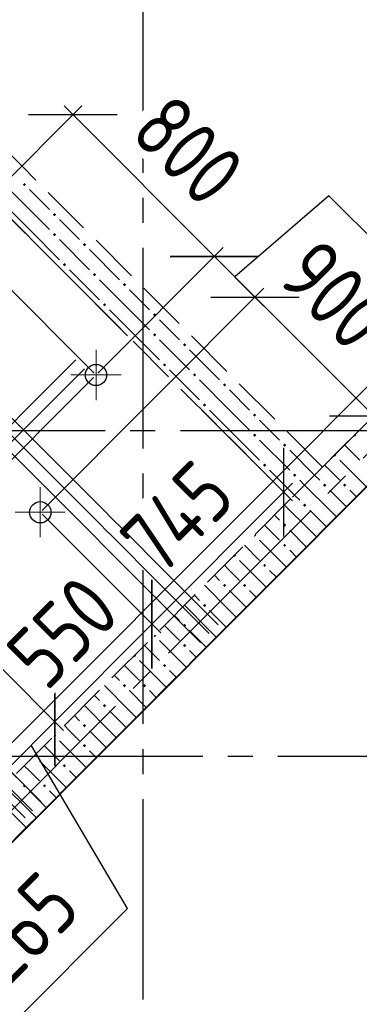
# Model space of a CAD drawing. Header units: millimetres. Extents: x 40580 to 1168286, y -220995 to 81020.
# Tile 151 of 194: x 466577 to 467934, y -115087 to -111157. Entities that reach past the tile are written whole.
import ezdxf

# ---------------------------------------------------------------- set-up
doc = ezdxf.new("R2010")
doc.units = ezdxf.units.MM
for name, pattern in [('______2', [270, 200, -70]), ('______5', [1100, 800, -100, 100, -100]), ('CENTER', [2, 1.25, -0.25, 0.25, -0.25])]:
    doc.linetypes.add(name, pattern=pattern)
doc.layers.add('ЖБ Стена верхний уровень', color=7, linetype='______2', true_color=0x656565)
for name, color, linetype, lineweight in [('Обрамление проемов стержнями', 7, 'Continuous', 25), ('ОСИ', 7, 'CENTER', 15), ('Основная', 7, 'Continuous', 40), ('Позиционная метка линия выноска', 7, 'Continuous', 13), ('Примечания', 7, 'Continuous', 13), ('Размерная линия_ общее', 7, 'Continuous', 25)]:
    doc.layers.add(name, color=color, linetype=linetype, lineweight=lineweight)
doc.layers.add('Тонкие', color=7, linetype='Continuous')
doc.styles.add('GOST 2.304-81', font='txt')
doc.dimstyles.new('СПДС', dxfattribs={"dimscale": 125, "dimtxt": 250, "dimasz": 250, "dimexe": 50, "dimexo": 10, "dimgap": 100, "dimtad": 1, "dimdec": 0, "dimtxsty": 'GOST 2.304-81', "dimblk": 'OBLIQUE', "dimcen": 250, "dimdle": 50, "dimadec": 0, "dimazin": 2, "dimtfac": 0.75, "dimtdec": 0, "dimtmove": 1, "dimatfit": 3, "dimfxl": 1, "dimtfill": 1, "dimtolj": 1, "dimarcsym": 1})

# ---------------------------------------------------------------- blocks, each defined once
blk = doc.blocks.new('_OBLIQUE')
at = {"color": 0, "linetype": 'ByBlock'}
blk.add_line((-0.5, -0.5), (0.5, 0.5), dxfattribs=at)
blk = doc.blocks.new('*D17473')
at = {"layer": 'Defpoints', "color": 0}
for p in [(466270.2, -113512.3), (466272.2, -113889.1), (466529.2, -114146.1)]:
    blk.add_point(p, dxfattribs=at)
at = {"layer": 'Тонкие', "color": 0, "lineweight": -2}
for p, q in [((466277.3, -113519.4), (466751.9, -113994)), ((466279.2, -113896.1), (466564.5, -114181.4)), ((466751.9, -113923.3), (466493.8, -114181.4)), ((467007.1, -114705.3), (466622.9, -114052.4)), ((466513.7, -115198.8), (467007.1, -114705.3))]:
    blk.add_line(p, q, dxfattribs=at)
at = {"layer": 'Тонкие', "color": 0, "lineweight": -2, "xscale": 250, "yscale": 250, "zscale": 250}
for p, rotation in [((466716.6, -113958.7), 45.00000000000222), ((466529.2, -114146.1), 225.0000000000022)]:
    blk.add_blockref('_OBLIQUE', p, dxfattribs=dict(at, rotation=rotation))
at = {"layer": 'Тонкие', "color": 0, "insert": (466590.8, -114782.4), "char_height": 250, "attachment_point": 5, "rotation": 45, "style": 'GOST 2.304-81', "bg_fill": 3, "box_fill_scale": 1.1, "bg_fill_color": 256, "bg_fill_true_color": 13158600, "bg_fill_transparency": 0}
blk.add_mtext('\\A1;265', dxfattribs=at)
blk = doc.blocks.new('*D17474')
at = {"layer": 'Defpoints', "color": 0}
for p in [(466659.1, -113123.4), (466270.2, -113512.3), (466716.6, -113958.7)]:
    blk.add_point(p, dxfattribs=at)
at = {"layer": 'Тонкие', "color": 0, "lineweight": -2}
for p, q in [((466666.2, -113130.5), (467140.8, -113605.1)), ((466277.3, -113519.4), (466751.9, -113994)), ((467140.8, -113534.4), (466681.2, -113994))]:
    blk.add_line(p, q, dxfattribs=at)
at = {"layer": 'Тонкие', "color": 0, "lineweight": -2, "xscale": 250, "yscale": 250, "zscale": 250}
for p, rotation in [((467105.5, -113569.8), 45), ((466716.6, -113958.7), 225)]:
    blk.add_blockref('_OBLIQUE', p, dxfattribs=dict(at, rotation=rotation))
at = {"layer": 'Тонкие', "color": 0, "insert": (466748.3, -113601.5), "char_height": 250, "attachment_point": 5, "rotation": 45, "style": 'GOST 2.304-81', "bg_fill": 3, "box_fill_scale": 1.1, "bg_fill_color": 256, "bg_fill_true_color": 13158600, "bg_fill_transparency": 0}
blk.add_mtext('\\A1;550', dxfattribs=at)
blk = doc.blocks.new('*D17475')
at = {"layer": 'Defpoints', "color": 0}
for p in [(467296.2, -112706.9), (466659.1, -113123.4), (467105.5, -113569.8)]:
    blk.add_point(p, dxfattribs=at)
at = {"layer": 'Тонкие', "color": 0, "lineweight": -2}
for p, q in [((467303.3, -112714), (467667.6, -113078.3)), ((467667.6, -113007.6), (467070.1, -113605.1)), ((466666.2, -113130.5), (467140.8, -113605.1))]:
    blk.add_line(p, q, dxfattribs=at)
at = {"layer": 'Тонкие', "color": 0, "lineweight": -2, "xscale": 250, "yscale": 250, "zscale": 250}
for p, rotation in [((467632.3, -113043), 45), ((467105.5, -113569.8), 225)]:
    blk.add_blockref('_OBLIQUE', p, dxfattribs=dict(at, rotation=rotation))
at = {"layer": 'Тонкие', "color": 0, "insert": (467206.1, -113143.6), "char_height": 250, "attachment_point": 5, "rotation": 45, "style": 'GOST 2.304-81', "bg_fill": 3, "box_fill_scale": 1.1, "bg_fill_color": 256, "bg_fill_true_color": 13158600, "bg_fill_transparency": 0}
blk.add_mtext('\\A1;745', dxfattribs=at)
blk = doc.blocks.new('*D17476')
at = {"layer": 'Defpoints', "color": 0}
for p in [(465889.8, -111300.6), (467015.2, -112425.9), (466881.8, -112575.5)]:
    blk.add_point(p, dxfattribs=at)
at = {"layer": 'Тонкие', "color": 0, "lineweight": -2}
for p, q in [((465889.8, -111300.6), (466556.7, -110633.6)), ((465713, -111477.4), (465925.2, -111265.2)), ((467008.1, -112418.8), (465854.5, -111265.2)), ((466874.7, -112568.4), (465713, -111406.7))]:
    blk.add_line(p, q, dxfattribs=at)
at = {"layer": 'Тонкие', "color": 0, "lineweight": -2, "xscale": 250, "yscale": 250, "zscale": 250}
for p, rotation in [((465889.8, -111300.6), 45.0000000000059), ((465748.4, -111442), 225.0000000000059)]:
    blk.add_blockref('_OBLIQUE', p, dxfattribs=dict(at, rotation=rotation))
at = {"layer": 'Тонкие', "color": 0, "insert": (466147.7, -110710.8), "char_height": 250, "attachment_point": 5, "rotation": 45, "style": 'GOST 2.304-81', "bg_fill": 3, "box_fill_scale": 1.1, "bg_fill_color": 256, "bg_fill_true_color": 13158600, "bg_fill_transparency": 0}
blk.add_mtext('\\A1;200', dxfattribs=at)
blk = doc.blocks.new('*D17477')
at = {"layer": 'Defpoints', "color": 0}
for p in [(465748.4, -111442), (466881.8, -112575.5), (466386.9, -113070.4)]:
    blk.add_point(p, dxfattribs=at)
at = {"layer": 'Тонкие', "color": 0, "lineweight": -2}
for p, q in [((465218.1, -111972.3), (465783.7, -111406.7)), ((466874.7, -112568.4), (465713, -111406.7)), ((466379.8, -113063.3), (465218.1, -111901.6))]:
    blk.add_line(p, q, dxfattribs=at)
at = {"layer": 'Тонкие', "color": 0, "lineweight": -2, "xscale": 250, "yscale": 250, "zscale": 250}
for p, rotation in [((465748.4, -111442), 44.99999999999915), ((465253.4, -111937), 224.9999999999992)]:
    blk.add_blockref('_OBLIQUE', p, dxfattribs=dict(at, rotation=rotation))
at = {"layer": 'Тонкие', "color": 0, "insert": (465341.8, -111530.4), "char_height": 250, "attachment_point": 5, "rotation": 45, "style": 'GOST 2.304-81', "bg_fill": 3, "box_fill_scale": 1.1, "bg_fill_color": 256, "bg_fill_true_color": 13158600, "bg_fill_transparency": 0}
blk.add_mtext('\\A1;700', dxfattribs=at)
blk = doc.blocks.new('*D17479')
at = {"layer": 'Defpoints', "color": 0}
for p in [(466881.8, -112575.5), (467991.4, -112738.6), (467659.7, -113070.4)]:
    blk.add_point(p, dxfattribs=at)
at = {"layer": 'Тонкие', "color": 0, "lineweight": -2}
for p, q in [((466888.9, -112568.4), (467390.4, -112066.9)), ((467319.7, -112066.9), (468026.8, -112774)), ((467666.7, -113063.3), (468026.8, -112703.3))]:
    blk.add_line(p, q, dxfattribs=at)
at = {"layer": 'Тонкие', "color": 0, "lineweight": -2, "xscale": 250, "yscale": 250, "zscale": 250}
for p, rotation in [((467355, -112102.2), 135), ((467991.4, -112738.6), 315)]:
    blk.add_blockref('_OBLIQUE', p, dxfattribs=dict(at, rotation=rotation))
at = {"layer": 'Тонкие', "color": 0, "insert": (467837.4, -112256.2), "char_height": 250, "attachment_point": 5, "rotation": 315, "style": 'GOST 2.304-81', "bg_fill": 3, "box_fill_scale": 1.1, "bg_fill_color": 256, "bg_fill_true_color": 13158600, "bg_fill_transparency": 0}
blk.add_mtext('\\A1;900', dxfattribs=at)
blk = doc.blocks.new('*D17480')
at = {"layer": 'Defpoints', "color": 0}
for p in [(467517.6, -112264.9), (466881.8, -112575.5), (466659.1, -113123.4)]:
    blk.add_point(p, dxfattribs=at)
at = {"layer": 'Тонкие', "color": 0, "lineweight": -2}
for p, q in [((467812.9, -111859.9), (467436.3, -112183.6)), ((468299, -112346), (467812.9, -111859.9)), ((466888.9, -112568.4), (467390.4, -112066.9)), ((467319.7, -112066.9), (467553, -112300.2)), ((466666.2, -113116.3), (467553, -112229.5))]:
    blk.add_line(p, q, dxfattribs=at)
at = {"layer": 'Тонкие', "color": 0, "lineweight": -2, "xscale": 250, "yscale": 250, "zscale": 250}
for p, rotation in [((467355, -112102.2), 135), ((467517.6, -112264.9), 315)]:
    blk.add_blockref('_OBLIQUE', p, dxfattribs=dict(at, rotation=rotation))
at = {"layer": 'Тонкие', "color": 0, "insert": (468225.6, -111933.4), "char_height": 250, "attachment_point": 5, "rotation": 315, "style": 'GOST 2.304-81', "bg_fill": 3, "box_fill_scale": 1.1, "bg_fill_color": 256, "bg_fill_true_color": 13158600, "bg_fill_transparency": 0}
blk.add_mtext('\\A1;230', dxfattribs=at)
blk = doc.blocks.new('*D17481')
at = {"layer": 'Defpoints', "color": 0}
for p in [(466457.6, -111868.3), (467355, -112102.2), (466881.8, -112575.5)]:
    blk.add_point(p, dxfattribs=at)
at = {"layer": 'Тонкие', "color": 0, "lineweight": -2}
for p, q in [((466464.7, -111861.2), (466824.7, -111501.2)), ((466754, -111501.2), (467390.4, -112137.6)), ((466888.9, -112568.4), (467390.4, -112066.9))]:
    blk.add_line(p, q, dxfattribs=at)
at = {"layer": 'Тонкие', "color": 0, "lineweight": -2, "xscale": 250, "yscale": 250, "zscale": 250}
for p, rotation in [((466789.3, -111536.6), 135.0000000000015), ((467355, -112102.2), 315.0000000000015)]:
    blk.add_blockref('_OBLIQUE', p, dxfattribs=dict(at, rotation=rotation))
at = {"layer": 'Тонкие', "color": 0, "insert": (467250.2, -111679.3), "char_height": 250, "attachment_point": 5, "rotation": 315, "style": 'GOST 2.304-81', "bg_fill": 3, "box_fill_scale": 1.1, "bg_fill_color": 256, "bg_fill_true_color": 13158600, "bg_fill_transparency": 0}
blk.add_mtext('\\A1;800', dxfattribs=at)

msp = doc.modelspace()

# ---------------------------------------------------------------- hatches: boundary and pattern name
at = {"layer": 'ЖБ Стена верхний уровень', "linetype": 'Continuous', "lineweight": -3, "transparency": 33554687}
for points in [[(466589.3, -111815.3), (466595.8, -111808.8), (466602.3, -111815.3), (466595.8, -111821.8)], [(466709.3, -111935.3), (466715.8, -111928.8), (466722.3, -111935.3), (466715.8, -111941.8)], [(466709.3, -112015.3), (466715.8, -112008.8), (466722.3, -112015.3), (466715.8, -112021.8)], [(466829.3, -112055.3), (466835.8, -112048.8), (466842.3, -112055.3), (466835.8, -112061.8)], [(466749.3, -112135.3), (466755.8, -112128.8), (466762.3, -112135.3), (466755.8, -112141.8)], [(466869.3, -112175.3), (466875.8, -112168.8), (466882.3, -112175.3), (466875.8, -112181.8)], [(466989.3, -112215.3), (466995.8, -112208.8), (467002.3, -112215.3), (466995.8, -112221.8)], [(466909.3, -112295.3), (466915.8, -112288.8), (466922.3, -112295.3), (466915.8, -112301.8)], [(467109.3, -112335.3), (467115.8, -112328.8), (467122.3, -112335.3), (467115.8, -112341.8)], [(467109.3, -112415.3), (467115.8, -112408.8), (467122.3, -112415.3), (467115.8, -112421.8)], [(467229.3, -112455.3), (467235.8, -112448.8), (467242.3, -112455.3), (467235.8, -112461.8)], [(467149.3, -112535.3), (467155.8, -112528.8), (467162.3, -112535.3), (467155.8, -112541.8)], [(467269.3, -112575.3), (467275.8, -112568.8), (467282.3, -112575.3), (467275.8, -112581.8)], [(467389.3, -112615.3), (467395.8, -112608.8), (467402.3, -112615.3), (467395.8, -112621.8)], [(467309.3, -112695.3), (467315.8, -112688.8), (467322.3, -112695.3), (467315.8, -112701.8)], [(467509.3, -112735.3), (467515.8, -112728.8), (467522.3, -112735.3), (467515.8, -112741.8)], [(467509.3, -112815.3), (467515.8, -112808.8), (467522.3, -112815.3), (467515.8, -112821.8)], [(467918.5, -112811.6), (467922.3, -112815.3), (467915.8, -112821.8), (467912, -112818.1)], [(467629.3, -112855.3), (467635.8, -112848.8), (467642.3, -112855.3), (467635.8, -112861.8)], [(467838.5, -112891.6), (467842.3, -112895.3), (467835.8, -112901.8), (467832, -112898.1)], [(467549.3, -112935.3), (467555.8, -112928.8), (467562.3, -112935.3), (467555.8, -112941.8)], [(467669.3, -112975.3), (467675.8, -112968.8), (467682.3, -112975.3), (467675.8, -112981.8)], [(467789.3, -113015.3), (467795.8, -113008.8), (467802.3, -113015.3), (467795.8, -113021.8)], [(467869.3, -113015.3), (467875.8, -113008.8), (467882.3, -113015.3), (467875.8, -113021.8)], [(467709.3, -113095.3), (467715.8, -113088.8), (467722.3, -113095.3), (467715.8, -113101.8)], [(467629.3, -113175.3), (467635.8, -113168.8), (467642.3, -113175.3), (467635.8, -113181.8)], [(467518.5, -113211.6), (467522.3, -113215.3), (467515.8, -113221.8), (467512, -113218.1)], [(467629.3, -113255.3), (467635.8, -113248.8), (467642.3, -113255.3), (467635.8, -113261.8)], [(467438.5, -113291.6), (467442.3, -113295.3), (467435.8, -113301.8), (467432, -113298.1)], [(467549.3, -113335.3), (467555.8, -113328.8), (467562.3, -113335.3), (467555.8, -113341.8)], [(467389.3, -113415.3), (467395.8, -113408.8), (467402.3, -113415.3), (467395.8, -113421.8)], [(467469.3, -113415.3), (467475.8, -113408.8), (467482.3, -113415.3), (467475.8, -113421.8)], [(467309.3, -113495.3), (467315.8, -113488.8), (467322.3, -113495.3), (467315.8, -113501.8)], [(467229.3, -113575.3), (467235.8, -113568.8), (467242.3, -113575.3), (467235.8, -113581.8)], [(467118.5, -113611.6), (467122.3, -113615.3), (467115.8, -113621.8), (467112, -113618.1)], [(467229.3, -113655.3), (467235.8, -113648.8), (467242.3, -113655.3), (467235.8, -113661.8)], [(467038.5, -113691.6), (467042.3, -113695.3), (467035.8, -113701.8), (467032, -113698.1)], [(467149.3, -113735.3), (467155.8, -113728.8), (467162.3, -113735.3), (467155.8, -113741.8)], [(466989.3, -113815.3), (466995.8, -113808.8), (467002.3, -113815.3), (466995.8, -113821.8)], [(467069.3, -113815.3), (467075.8, -113808.8), (467082.3, -113815.3), (467075.8, -113821.8)], [(466909.3, -113895.3), (466915.8, -113888.8), (466922.3, -113895.3), (466915.8, -113901.8)], [(466829.3, -113975.3), (466835.8, -113968.8), (466842.3, -113975.3), (466835.8, -113981.8)], [(466718.5, -114011.6), (466722.3, -114015.3), (466715.8, -114021.8), (466712, -114018.1)], [(466829.3, -114055.3), (466835.8, -114048.8), (466842.3, -114055.3), (466835.8, -114061.8)], [(466638.5, -114091.6), (466642.3, -114095.3), (466635.8, -114101.8), (466632, -114098.1)], [(466749.3, -114135.3), (466755.8, -114128.8), (466762.3, -114135.3), (466755.8, -114141.8)], [(466589.3, -114215.3), (466595.8, -114208.8), (466602.3, -114215.3), (466595.8, -114221.8)], [(466669.3, -114215.3), (466675.8, -114208.8), (466682.3, -114215.3), (466675.8, -114221.8)]]:
    msp.add_hatch(color=7, dxfattribs=at).paths.add_polyline_path(points, flags=16)

# ---------------------------------------------------------------- linework, layer by layer
at = {"layer": 'ЖБ Стена верхний уровень', "color": 251, "linetype": '______2', "lineweight": -3, "true_color": 0x656565, "transparency": 33554687}
for p, q in [((470636.6, -110093.5), (467786.9, -112943.1)), ((467914.2, -113070.4), (470763.9, -110220.7)), ((466584.9, -111741), (466457.6, -111613.7)), ((467786.9, -112943.1), (466584.9, -111741)), ((466457.6, -111868.3), (467659.7, -113070.4)), ((467659.7, -113070.4), (466556.6, -114173.5)), ((467786.9, -113197.7), (467914.2, -113070.4)), ((465913.1, -115071.5), (467786.9, -113197.7))]:
    msp.add_line(p, q, dxfattribs=at)
at = {"layer": 'ЖБ Стена верхний уровень', "color": 9, "linetype": 'Continuous', "lineweight": -3, "true_color": 0xc7c7c7, "transparency": 33554687}
for p, q in [((466615.8, -111915.3), (466513.2, -111812.7)), ((466615.8, -111835.3), (466695.8, -111915.3)), ((466535.8, -111915.3), (466615.8, -111995.3)), ((466615.8, -111915.3), (466695.8, -111995.3)), ((466775.8, -111995.3), (466735.8, -111955.3)), ((466615.8, -111995.3), (466735.8, -112115.3)), ((466815.8, -112035.3), (466775.8, -111995.3)), ((466735.8, -112035.3), (466855.8, -112155.3)), ((466855.8, -112075.3), (466975.8, -112195.3)), ((466775.8, -112155.3), (466895.8, -112275.3)), ((467015.8, -112315.3), (466895.8, -112195.3)), ((467015.8, -112235.3), (467095.8, -112315.3)), ((466935.8, -112315.3), (467015.8, -112395.3)), ((467015.8, -112315.3), (467095.8, -112395.3)), ((467175.8, -112395.3), (467135.8, -112355.3)), ((467015.8, -112395.3), (467135.8, -112515.3)), ((467215.8, -112435.3), (467175.8, -112395.3)), ((467135.8, -112435.3), (467255.8, -112555.3)), ((467255.8, -112475.3), (467375.8, -112595.3)), ((467175.8, -112555.3), (467295.8, -112675.3)), ((467415.8, -112715.3), (467295.8, -112595.3)), ((467415.8, -112635.3), (467495.8, -112715.3)), ((467335.8, -112715.3), (467415.8, -112795.3)), ((467415.8, -112715.3), (467495.8, -112795.3)), ((467575.8, -112795.3), (467535.8, -112755.3)), ((467415.8, -112795.3), (467535.8, -112915.3)), ((467615.8, -112835.3), (467575.8, -112795.3)), ((467535.8, -112835.3), (467655.8, -112955.3)), ((467875.2, -112854.8), (467935.8, -112915.3)), ((467655.8, -112875.3), (467755.2, -112974.8)), ((467815.8, -112955.3), (467795.3, -112934.8)), ((467855.8, -112915.3), (467962.5, -113022.1)), ((467575.8, -112955.3), (467675.2, -113054.8)), ((467755.2, -112974.8), (467775.8, -112995.3)), ((467855.8, -112995.3), (467815.8, -112955.3)), ((467715.2, -113014.8), (467695.8, -112995.3)), ((467815.8, -113115.3), (467715.3, -113014.8)), ((467675.3, -113054.8), (467695.8, -113075.3)), ((467815.8, -113035.3), (467882.5, -113102.1)), ((467895.8, -113035.3), (467922.5, -113062.1)), ((467735.8, -113195.3), (467635.3, -113094.8)), ((467595.3, -113134.8), (467615.8, -113155.3)), ((467735.8, -113115.3), (467802.5, -113182.1)), ((467815.8, -113115.3), (467842.5, -113142.1)), ((467575.8, -113195.3), (467555.2, -113174.8)), ((467615.8, -113235.3), (467575.8, -113195.3)), ((467655.8, -113195.3), (467722.5, -113262.1)), ((467735.8, -113195.3), (467762.5, -113222.1)), ((467475.2, -113254.8), (467535.8, -113315.3)), ((467535.8, -113235.3), (467642.5, -113342.1)), ((467655.8, -113275.3), (467682.5, -113302.1)), ((467415.8, -113355.3), (467395.3, -113334.8)), ((467455.8, -113315.3), (467562.5, -113422.1)), ((467455.8, -113395.3), (467415.8, -113355.3)), ((467575.8, -113355.3), (467602.5, -113382.1)), ((467355.2, -113374.8), (467375.8, -113395.3)), ((467415.8, -113515.3), (467315.3, -113414.8)), ((467415.8, -113435.3), (467482.5, -113502.1)), ((467495.8, -113435.3), (467522.5, -113462.1)), ((467275.3, -113454.8), (467295.8, -113475.3)), ((467335.8, -113595.3), (467235.3, -113494.8)), ((467335.8, -113515.3), (467402.5, -113582.1)), ((467415.8, -113515.3), (467442.5, -113542.1)), ((467195.3, -113534.8), (467215.8, -113555.3)), ((467175.8, -113595.3), (467155.2, -113574.8)), ((467215.8, -113635.3), (467175.8, -113595.3)), ((467255.8, -113595.3), (467322.5, -113662.1)), ((467335.8, -113595.3), (467362.5, -113622.1)), ((467135.8, -113635.3), (467242.5, -113742.1)), ((467075.2, -113654.8), (467135.8, -113715.3)), ((467255.8, -113675.3), (467282.5, -113702.1)), ((467055.8, -113715.3), (467162.5, -113822.1)), ((467015.8, -113755.3), (466995.3, -113734.8)), ((467055.8, -113795.3), (467015.8, -113755.3)), ((467175.8, -113755.3), (467202.5, -113782.1)), ((466955.2, -113774.8), (466975.8, -113795.3)), ((467015.8, -113915.3), (466915.3, -113814.8)), ((467015.8, -113835.3), (467082.5, -113902.1)), ((467095.8, -113835.3), (467122.5, -113862.1)), ((466875.3, -113854.8), (466895.8, -113875.3)), ((466935.8, -113995.3), (466835.3, -113894.8)), ((466935.8, -113915.3), (467002.5, -113982.1)), ((467015.8, -113915.3), (467042.5, -113942.1)), ((466795.3, -113934.8), (466815.8, -113955.3)), ((466775.8, -113995.3), (466755.2, -113974.8)), ((466815.8, -114035.3), (466775.8, -113995.3)), ((466855.8, -113995.3), (466922.5, -114062.1)), ((466935.8, -113995.3), (466962.5, -114022.1)), ((466735.8, -114035.3), (466842.5, -114142.1)), ((466675.2, -114054.8), (466735.8, -114115.3)), ((466855.8, -114075.3), (466882.5, -114102.1)), ((466655.8, -114115.3), (466762.5, -114222.1)), ((466615.8, -114155.3), (466595.3, -114134.8)), ((466655.8, -114195.3), (466615.8, -114155.3)), ((466775.8, -114155.3), (466802.5, -114182.1)), ((466615.8, -114315.3), (466515.3, -114214.8)), ((466615.8, -114235.3), (466682.5, -114302.1)), ((466695.8, -114235.3), (466722.5, -114262.1)), ((466535.8, -114315.3), (466602.5, -114382.1)), ((466615.8, -114315.3), (466642.5, -114342.1))]:
    msp.add_line(p, q, dxfattribs=at)
at = {"layer": 'ОСИ', "color": 8, "linetype": '______5', "lineweight": -3, "transparency": 33554687}
for p, q in [((467068.8, -87868.4), (467068.8, -121308.4)), ((464060.5, -116796.8), (472329.4, -108527.9)), ((473518.8, -112798.4), (458368.3, -112798.4)), ((471708.8, -114098.4), (458368.3, -114098.4)), ((471708.8, -114098.4), (458368.3, -114098.4))]:
    msp.add_line(p, q, dxfattribs=at)
at = {"layer": 'Основная', "transparency": 33554687}
msp.add_line((464548.4, -116436.2), (468359.7, -112624.9), dxfattribs=at)
at = {"layer": 'Позиционная метка линия выноска', "color": 251, "linetype": 'Continuous', "lineweight": 13, "true_color": 0x494949, "transparency": 33554687}
msp.add_lwpolyline([(464385.8, -116202.8), (468175.8, -112412.8), (470085, -114321.9), (472277.1, -112129.9), (467482.9, -107335.7)], dxfattribs=at)

# ---------------------------------------------------------------- next in the draw order: dimensions: what is measured, and where the dimension line sits
at = {"layer": 'Тонкие'}
for base, p1, p2, angle, picture, middle in [((465889.8, -111300.6), (466881.8, -112575.5), (467015.2, -112425.9), 45, '*D17476', (466368.1, -110931.2)), ((466529.2, -114146.1), (466270.2, -113512.3), (466272.2, -113889.1), 225, '*D17473', (466936.4, -114776))]:
    dim = msp.add_linear_dim(base=base, p1=p1, p2=p2, angle=angle, dimstyle='СПДС', override={"dimscale": 1}, dxfattribs=at)
    dim.commit()
    dim.dimension.update_dxf_attribs({"geometry": picture, "text_midpoint": middle, "dimtype": 160})

# ---------------------------------------------------------------- next in the draw order: dimensions: what is measured, and where the dimension line sits
dim = msp.add_linear_dim(base=(466716.6, -113958.7), p1=(466659.1, -113123.4), p2=(466270.2, -113512.3), angle=225, dimstyle='СПДС', override={"dimscale": 1}, dxfattribs=at)
dim.commit()
dim.dimension.update_dxf_attribs({"geometry": '*D17474', "text_midpoint": (466911, -113764.2), "dimtype": 160})

# ---------------------------------------------------------------- next in the draw order: dimensions: what is measured, and where the dimension line sits
dim = msp.add_linear_dim(base=(467105.5, -113569.8), p1=(467296.2, -112706.9), p2=(466659.1, -113123.4), angle=225, dimstyle='СПДС', override={"dimscale": 1}, dxfattribs=at)
dim.commit()
dim.dimension.update_dxf_attribs({"geometry": '*D17475', "text_midpoint": (467368.9, -113306.4), "dimtype": 160})

# ---------------------------------------------------------------- next in the draw order: dimensions: what is measured, and where the dimension line sits
dim = msp.add_linear_dim(base=(465748.4, -111442), p1=(466386.9, -113070.4), p2=(466881.8, -112575.5), angle=45, dimstyle='СПДС', override={"dimscale": 1}, dxfattribs=at)
dim.commit()
dim.dimension.update_dxf_attribs({"geometry": '*D17477', "text_midpoint": (465500.9, -111689.5), "dimtype": 160})

# ---------------------------------------------------------------- next in the draw order: linework, layer by layer
at = {"layer": 'Обрамление проемов стержнями', "color": 7, "linetype": 'Continuous', "lineweight": 25, "transparency": 33554687}
for p, q in [((465036.3, -112723.9), (466627.3, -114314.9)), ((465008, -112752.2), (466599, -114343.2))]:
    msp.add_line(p, q, dxfattribs=at)

# ---------------------------------------------------------------- next in the draw order: dimensions: what is measured, and where the dimension line sits
at = {"layer": 'Тонкие'}
dim = msp.add_linear_dim(base=(467991.4, -112738.6), p1=(466881.8, -112575.5), p2=(467659.7, -113070.4), angle=315, dimstyle='СПДС', override={"dimscale": 1}, dxfattribs=at)
dim.commit()
dim.dimension.update_dxf_attribs({"geometry": '*D17479', "text_midpoint": (467837.4, -112256.2)})

# ---------------------------------------------------------------- next in the draw order: dimensions: what is measured, and where the dimension line sits
dim = msp.add_linear_dim(base=(467517.6, -112264.9), p1=(466881.8, -112575.5), p2=(466659.1, -113123.4), angle=315, dimstyle='СПДС', override={"dimscale": 1}, dxfattribs=at)
dim.commit()
dim.dimension.update_dxf_attribs({"geometry": '*D17480', "text_midpoint": (467883.6, -111930.6), "dimtype": 160})

# ---------------------------------------------------------------- next in the draw order: linework, layer by layer
msp.add_circle((466659.1, -113123.4), 42.5)
at = {"layer": 'Обрамление проемов стержнями', "color": 7, "linetype": 'Continuous', "lineweight": 25, "transparency": 33554687}
msp.add_line((465071.7, -112688.6), (466662.6, -114279.5), dxfattribs=at)
at = {"layer": 'Примечания', "color": 7, "linetype": 'Continuous', "lineweight": 13, "transparency": 33554687}
for p, q in [((466659.1, -113223.4), (466659.1, -113023.4)), ((466759.1, -113123.4), (466559.1, -113123.4))]:
    msp.add_line(p, q, dxfattribs=at)
at = {"layer": 'Размерная линия_ общее', "color": 7, "linetype": 'Continuous', "lineweight": 18, "transparency": 33554687}
for p, q in [((466659.1, -113198.4), (466659.1, -113048.4)), ((466734.1, -113123.4), (466584.1, -113123.4))]:
    msp.add_line(p, q, dxfattribs=at)

# ---------------------------------------------------------------- next in the draw order: dimensions: what is measured, and where the dimension line sits
at = {"layer": 'Тонкие'}
dim = msp.add_linear_dim(base=(467355, -112102.2), p1=(466457.6, -111868.3), p2=(466881.8, -112575.5), angle=315, dimstyle='СПДС', override={"dimscale": 1}, dxfattribs=at)
dim.commit()
dim.dimension.update_dxf_attribs({"geometry": '*D17481', "text_midpoint": (467091.1, -111838.4), "dimtype": 160})

# ---------------------------------------------------------------- next in the draw order: linework, layer by layer
msp.add_circle((466881.8, -112575.5), 42.5)
at = {"layer": 'Обрамление проемов стержнями', "color": 7, "linetype": 'Continuous', "lineweight": 25, "transparency": 33554687}
for p, q in [((465778.8, -111981.5), (467369.7, -113572.4)), ((465778.8, -111981.5), (467369.7, -113572.4)), ((465743.4, -112016.8), (467334.4, -113607.8)), ((465743.4, -112016.8), (467334.4, -113607.8)), ((465708.1, -112052.2), (467299, -113643.1)), ((465708.1, -112052.2), (467299, -113643.1))]:
    msp.add_line(p, q, dxfattribs=at)
for points in [[(466800.5, -112515.3), (465869.8, -113446.1), (465865.5, -113449.3), (465860.3, -113451.9), (465854.8, -113453.5), (465849.5, -113453.9), (465844.1, -113453.5), (465838.6, -113451.9), (465833.5, -113449.3), (465829.2, -113446.1), (465637.3, -113254.2)], [(466800.5, -112515.3), (465869.8, -113446.1), (465865.5, -113449.3), (465860.3, -113451.9), (465854.8, -113453.5), (465849.5, -113453.9), (465844.1, -113453.5), (465838.6, -113451.9), (465833.5, -113449.3), (465829.2, -113446.1), (465637.3, -113254.2)], [(466800.5, -112515.3), (465869.8, -113446.1), (465865.5, -113449.3), (465860.3, -113451.9), (465854.8, -113453.5), (465849.5, -113453.9), (465844.1, -113453.5), (465838.6, -113451.9), (465833.5, -113449.3), (465829.2, -113446.1), (465637.3, -113254.2)], [(466800.5, -112515.3), (465869.8, -113446.1), (465865.5, -113449.3), (465860.3, -113451.9), (465854.8, -113453.5), (465849.5, -113453.9), (465844.1, -113453.5), (465838.6, -113451.9), (465833.5, -113449.3), (465829.2, -113446.1), (465637.3, -113254.2)], [(466835.9, -112550.7), (465905.1, -113481.4), (465901.9, -113485.7), (465899.3, -113490.8), (465897.7, -113496.4), (465897.3, -113501.7), (465897.7, -113507.1), (465899.3, -113512.6), (465901.9, -113517.7), (465905.1, -113522), (466097, -113713.9)], [(466835.9, -112550.7), (465905.1, -113481.4), (465901.9, -113485.7), (465899.3, -113490.8), (465897.7, -113496.4), (465897.3, -113501.7), (465897.7, -113507.1), (465899.3, -113512.6), (465901.9, -113517.7), (465905.1, -113522), (466097, -113713.9)], [(466835.9, -112550.7), (465905.1, -113481.4), (465901.9, -113485.7), (465899.3, -113490.8), (465897.7, -113496.4), (465897.3, -113501.7), (465897.7, -113507.1), (465899.3, -113512.6), (465901.9, -113517.7), (465905.1, -113522), (466097, -113713.9)], [(466835.9, -112550.7), (465905.1, -113481.4), (465901.9, -113485.7), (465899.3, -113490.8), (465897.7, -113496.4), (465897.3, -113501.7), (465897.7, -113507.1), (465899.3, -113512.6), (465901.9, -113517.7), (465905.1, -113522), (466097, -113713.9)], [(466871.2, -112586), (465940.5, -113516.8), (465937.2, -113521.1), (465934.6, -113526.2), (465933.1, -113531.7), (465932.6, -113537.1), (465933.1, -113542.4), (465934.6, -113548), (465937.2, -113553.1), (465940.5, -113557.4), (466132.3, -113749.2)], [(466871.2, -112586), (465940.5, -113516.8), (465937.2, -113521.1), (465934.6, -113526.2), (465933.1, -113531.7), (465932.6, -113537.1), (465933.1, -113542.4), (465934.6, -113548), (465937.2, -113553.1), (465940.5, -113557.4), (466132.3, -113749.2)], [(466871.2, -112586), (465940.5, -113516.8), (465937.2, -113521.1), (465934.6, -113526.2), (465933.1, -113531.7), (465932.6, -113537.1), (465933.1, -113542.4), (465934.6, -113548), (465937.2, -113553.1), (465940.5, -113557.4), (466132.3, -113749.2)], [(466871.2, -112586), (465940.5, -113516.8), (465937.2, -113521.1), (465934.6, -113526.2), (465933.1, -113531.7), (465932.6, -113537.1), (465933.1, -113542.4), (465934.6, -113548), (465937.2, -113553.1), (465940.5, -113557.4), (466132.3, -113749.2)]]:
    msp.add_lwpolyline(points, dxfattribs=at)
at = {"layer": 'Примечания', "color": 7, "linetype": 'Continuous', "lineweight": 13, "transparency": 33554687}
for p, q in [((466881.8, -112675.5), (466881.8, -112475.5)), ((466981.8, -112575.5), (466781.8, -112575.5))]:
    msp.add_line(p, q, dxfattribs=at)
at = {"layer": 'Размерная линия_ общее', "color": 7, "linetype": 'Continuous', "lineweight": 18, "transparency": 33554687}
for p, q in [((466881.8, -112650.5), (466881.8, -112500.5)), ((466956.8, -112575.5), (466806.8, -112575.5))]:
    msp.add_line(p, q, dxfattribs=at)

doc.saveas('drawing.dxf')
